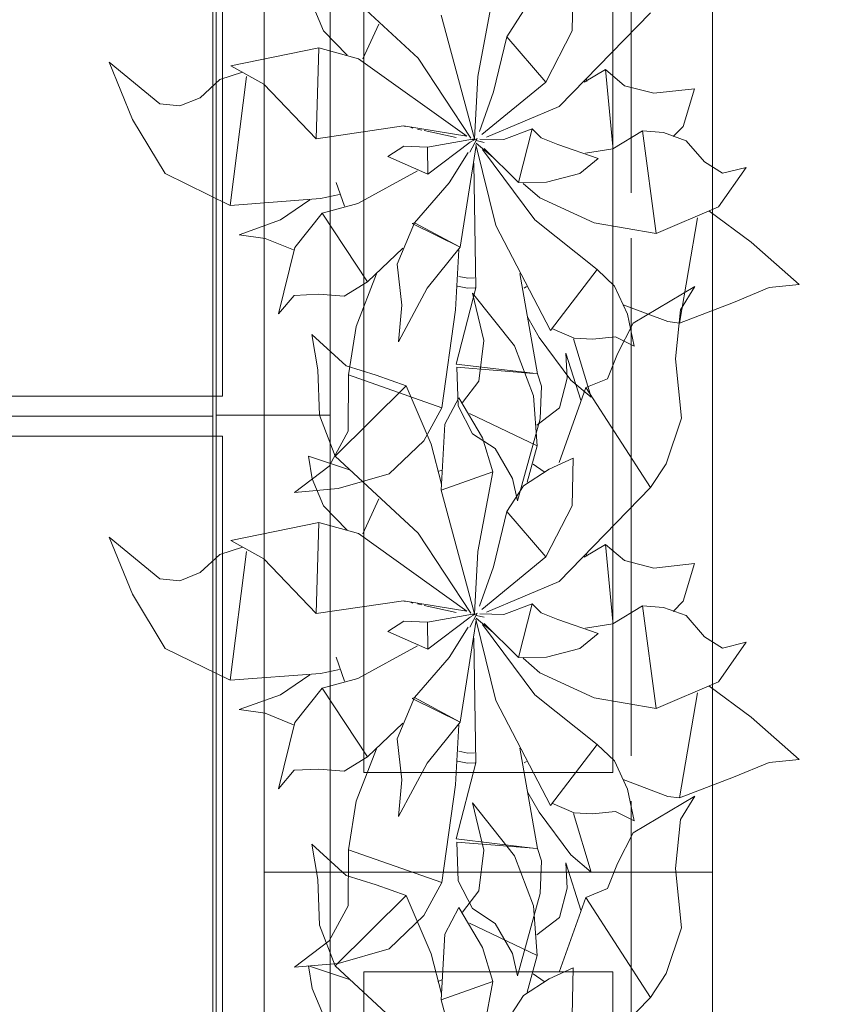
# Model space of a CAD drawing. Header units: millimetres. Extents: x -14761 to 157739, y -22400 to 107990.
# Tile 180 of 228: x 122083 to 122897, y 41600 to 42587. Entities that reach past the tile are written whole.
import ezdxf

# ---------------------------------------------------------------- set-up
doc = ezdxf.new("R2010")
doc.units = ezdxf.units.MM
doc.header["$MEASUREMENT"] = 0
doc.linetypes.add('Штриховая', pattern=[564.444447, 282.222223, -282.222223])
for name, color, linetype in [('Интерьер - конструкции мебели', 7, 'Continuous'), ('Интерьер - Мебель', 7, 'Continuous'), ('Элемент Модели - Зона', 7, 'Continuous')]:
    doc.layers.add(name, color=color, linetype=linetype)

msp = doc.modelspace()

# ---------------------------------------------------------------- linework, layer by layer
at = {"layer": 'Интерьер - конструкции мебели', "color": 7, "linetype": 'Continuous', "lineweight": 15}
for points in [[(121786.26, 43343.51), (122276.51, 43343.51), (122276.51, 42189.04), (121786.26, 42189.04)], [(122279.93, 43344.49), (122394.28, 43344.49), (122394.28, 42190.02), (122279.93, 42190.02)], [(121786.26, 42189.04), (122276.51, 42189.04), (122276.51, 41034.57), (121786.26, 41034.57)], [(122279.93, 42190.02), (122394.28, 42190.02), (122394.28, 41035.54), (122279.93, 41035.54)]]:
    msp.add_lwpolyline(points, close=True, dxfattribs=at)
at = {"layer": 'Интерьер - конструкции мебели', "color": 7, "linetype": 'Continuous', "lineweight": 15, "flags": 128}
for points in [[(121786.26, 43323.51), (121786.26, 42209.04), (122286.26, 42209.04), (122286.26, 43323.51)], [(121786.26, 42169.04), (121786.26, 41054.57), (122286.26, 41054.57), (122286.26, 42169.04)]]:
    msp.add_lwpolyline(points, close=True, dxfattribs=at)
at = {"layer": 'Интерьер - Мебель', "color": 7, "linetype": 'Continuous', "lineweight": 15}
for p, q in [((122327.96, 43232.1), (122327.96, 41732.1)), ((122777.96, 41732.1), (122777.96, 43232.1)), ((122427.96, 43132.1), (122427.96, 41832.1)), ((122677.96, 41832.1), (122677.96, 43132.1)), ((122427.96, 41832.1), (122677.96, 41832.1)), ((122327.96, 41732.1), (122327.96, 40232.1)), ((122777.96, 41732.1), (122327.96, 41732.1)), ((122327.96, 41732.1), (122777.96, 41732.1)), ((122777.96, 40232.1), (122777.96, 41732.1)), ((122427.96, 41632.1), (122427.96, 40332.1)), ((122677.96, 41632.1), (122427.96, 41632.1)), ((122677.96, 40332.1), (122677.96, 41632.1))]:
    msp.add_line(p, q, dxfattribs=at)
at = {"layer": 'Интерьер - Мебель', "color": 252, "linetype": 'Continuous', "lineweight": 5}
for p, q in [((122399.23, 42625.03), (122482.72, 42547.84)), ((122399.23, 42625.03), (122482.72, 42547.84)), ((122637.19, 42575.21), (122638.04, 42623.2)), ((122637.19, 42575.21), (122638.04, 42623.2)), ((122542.43, 42529.49), (122557.37, 42609.27)), ((122542.43, 42529.49), (122557.37, 42609.27)), ((122376.22, 42602.31), (122387.59, 42575.29)), ((122376.22, 42602.31), (122387.59, 42575.29)), ((122505.54, 42590.94), (122539.15, 42467.09)), ((122505.54, 42590.94), (122539.15, 42467.09)), ((122571.49, 42569.49), (122588.26, 42595.31)), ((122571.49, 42569.49), (122588.26, 42595.31)), ((122624.16, 42499.46), (122715.52, 42593.51)), ((122624.16, 42499.46), (122715.52, 42593.51)), ((122427.09, 42547.35), (122443.06, 42582.12)), ((122427.09, 42547.35), (122443.06, 42582.12)), ((122387.59, 42575.29), (122411.44, 42551.03)), ((122387.59, 42575.29), (122411.44, 42551.03)), ((122558.27, 42514.12), (122571.49, 42569.49)), ((122558.27, 42514.12), (122571.49, 42569.49)), ((122571.49, 42569.49), (122610.52, 42524.06)), ((122571.49, 42569.49), (122610.52, 42524.06)), ((122610.52, 42524.06), (122637.19, 42575.21)), ((122610.52, 42524.06), (122637.19, 42575.21)), ((122294.69, 42540.39), (122382.84, 42558.43)), ((122294.69, 42540.39), (122382.84, 42558.43)), ((122380.11, 42467.23), (122382.84, 42558.43)), ((122380.11, 42467.23), (122382.84, 42558.43)), ((122382.84, 42558.43), (122422.85, 42547.4)), ((122382.84, 42558.43), (122422.85, 42547.4)), ((122482.72, 42547.84), (122535.47, 42467.78)), ((122482.72, 42547.84), (122535.47, 42467.78)), ((122172.64, 42543.87), (122196.08, 42486.62)), ((122172.64, 42543.87), (122223.41, 42502.2)), ((122172.64, 42543.87), (122196.08, 42486.62)), ((122172.64, 42543.87), (122223.41, 42502.2)), ((122294.69, 42540.39), (122327.9, 42522.07)), ((122294.69, 42540.39), (122327.9, 42522.07)), ((122422.85, 42547.4), (122531.54, 42469.77)), ((122422.85, 42547.4), (122531.54, 42469.77)), ((122283.7, 42526.64), (122306.48, 42533.95)), ((122283.7, 42526.64), (122306.48, 42533.95)), ((122294.05, 42400.44), (122310.34, 42529.44)), ((122294.05, 42400.44), (122310.34, 42529.44)), ((122539.15, 42467.09), (122542.43, 42529.49)), ((122539.15, 42467.09), (122542.43, 42529.49)), ((122649.24, 42523.87), (122670.59, 42536.5)), ((122649.24, 42523.87), (122670.59, 42536.5)), ((122670.59, 42536.5), (122677.86, 42459.3)), ((122670.59, 42536.5), (122689.39, 42520.37)), ((122670.59, 42536.5), (122677.86, 42459.3)), ((122670.59, 42536.5), (122689.39, 42520.37)), ((122263.92, 42508.37), (122283.7, 42526.64)), ((122263.92, 42508.37), (122283.7, 42526.64)), ((122327.9, 42522.07), (122380.11, 42467.23)), ((122327.9, 42522.07), (122380.11, 42467.23)), ((122546.34, 42471.32), (122610.52, 42524.06)), ((122546.34, 42471.32), (122610.52, 42524.06)), ((122651, 42527.52), (122651.86, 42524.72)), ((122651, 42527.52), (122651.86, 42524.72)), ((122689.39, 42520.37), (122718.9, 42512.79)), ((122689.39, 42520.37), (122718.9, 42512.79)), ((122243.38, 42500.08), (122263.92, 42508.37)), ((122243.38, 42500.08), (122263.92, 42508.37)), ((122544.24, 42474.59), (122558.27, 42514.12)), ((122544.24, 42474.59), (122558.27, 42514.12)), ((122718.9, 42512.79), (122759.75, 42517.36)), ((122718.9, 42512.79), (122759.75, 42517.36)), ((122748.33, 42479.62), (122759.75, 42517.36)), ((122748.33, 42479.62), (122759.75, 42517.36)), ((122223.41, 42502.2), (122243.38, 42500.08)), ((122223.41, 42502.2), (122243.38, 42500.08)), ((122551.03, 42468.62), (122624.16, 42499.46)), ((122551.03, 42468.62), (122624.16, 42499.46)), ((122196.08, 42486.62), (122228.65, 42432.31)), ((122196.08, 42486.62), (122228.65, 42432.31)), ((122380.11, 42467.23), (122467.98, 42480.06)), ((122380.11, 42467.23), (122467.98, 42480.06)), ((122467.98, 42480.06), (122531.54, 42469.77)), ((122467.98, 42480.06), (122531.54, 42469.77)), ((122468.42, 42479.79), (122469.53, 42479.55)), ((122468.42, 42479.79), (122469.53, 42479.55)), ((122738.39, 42469.37), (122748.33, 42479.62)), ((122738.39, 42469.37), (122748.33, 42479.62)), ((122475.12, 42478.33), (122477.35, 42477.84)), ((122475.12, 42478.33), (122477.35, 42477.84)), ((122481.81, 42476.87), (122486.28, 42475.9)), ((122481.81, 42476.87), (122486.28, 42475.9)), ((122488.51, 42475.41), (122520.83, 42468.36)), ((122488.51, 42475.41), (122520.83, 42468.36)), ((122568.54, 42466.29), (122596.9, 42477.08)), ((122568.54, 42466.29), (122596.9, 42477.08)), ((122583.34, 42423.32), (122596.9, 42477.08)), ((122583.34, 42423.32), (122596.9, 42477.08)), ((122596.9, 42477.08), (122605.81, 42468.01)), ((122596.9, 42477.08), (122605.81, 42468.01)), ((122677.88, 42457.04), (122707.48, 42475.05)), ((122677.88, 42457.04), (122707.48, 42475.05)), ((122707.48, 42475.05), (122721.21, 42372.09)), ((122707.48, 42475.05), (122728.76, 42473.35)), ((122707.48, 42475.05), (122721.21, 42372.09)), ((122707.48, 42475.05), (122728.76, 42473.35)), ((122728.76, 42473.35), (122751.41, 42465.27)), ((122728.76, 42473.35), (122751.41, 42465.27)), ((122452.24, 42449.45), (122468.17, 42459.68)), ((122452.24, 42449.45), (122468.17, 42459.68)), ((122468.17, 42459.68), (122492.07, 42458.81)), ((122468.17, 42459.68), (122492.07, 42458.81)), ((122492.07, 42458.81), (122539.15, 42467.09)), ((122492.07, 42458.81), (122539.15, 42467.09)), ((122492.07, 42458.81), (122492.32, 42431.63)), ((122492.07, 42458.81), (122492.32, 42431.63)), ((122492.32, 42431.63), (122534.6, 42463.64)), ((122492.32, 42431.63), (122534.6, 42463.64)), ((122524.74, 42358.52), (122540.65, 42460.55)), ((122524.74, 42358.52), (122540.65, 42460.55)), ((122534.29, 42453.65), (122541.74, 42467.54)), ((122534.29, 42453.65), (122541.74, 42467.54)), ((122535.14, 42463.94), (122541.74, 42467.54)), ((122535.14, 42463.94), (122541.74, 42467.54)), ((122536.29, 42466.59), (122538.55, 42466.04)), ((122536.29, 42466.59), (122538.55, 42466.04)), ((122538.02, 42466.23), (122539.15, 42467.09)), ((122538.02, 42466.23), (122539.15, 42467.09)), ((122540.53, 42461.5), (122560.52, 42380.21)), ((122540.53, 42461.5), (122560.52, 42380.21)), ((122540.81, 42465.5), (122548.72, 42463.58)), ((122540.81, 42465.5), (122548.72, 42463.58)), ((122540.81, 42462.72), (122557.71, 42448.26)), ((122540.81, 42462.72), (122557.71, 42448.26)), ((122544.58, 42466.94), (122568.54, 42466.29)), ((122544.58, 42466.94), (122568.54, 42466.29)), ((122605.81, 42468.01), (122622.56, 42461.45)), ((122605.81, 42468.01), (122622.56, 42461.45)), ((122622.56, 42461.45), (122663.26, 42447.23)), ((122622.56, 42461.45), (122663.26, 42447.23)), ((122751.41, 42465.27), (122769.93, 42443.94)), ((122751.41, 42465.27), (122769.93, 42443.94)), ((122452.24, 42449.45), (122492.32, 42431.63)), ((122452.24, 42449.45), (122492.32, 42431.63)), ((122513.66, 42423.13), (122532.86, 42453.49)), ((122513.66, 42423.13), (122532.86, 42453.49)), ((122547.21, 42456.31), (122599.72, 42385.96)), ((122547.21, 42456.31), (122599.72, 42385.96)), ((122548.91, 42457.43), (122583.34, 42423.32)), ((122548.91, 42457.43), (122583.34, 42423.32)), ((122650.35, 42452.75), (122677.88, 42457.04)), ((122650.35, 42452.75), (122677.88, 42457.04)), ((122538.36, 42442.71), (122540.49, 42317.78)), ((122538.36, 42442.71), (122540.49, 42317.78)), ((122644.64, 42432.39), (122663.26, 42447.23)), ((122644.64, 42432.39), (122663.26, 42447.23)), ((122769.93, 42443.94), (122787.7, 42432.6)), ((122769.93, 42443.94), (122787.7, 42432.6)), ((122228.65, 42432.31), (122294.05, 42400.44)), ((122228.65, 42432.31), (122294.05, 42400.44)), ((122421.94, 42402.25), (122481.81, 42434.88)), ((122421.94, 42402.25), (122481.81, 42434.88)), ((122611.14, 42423.71), (122644.64, 42432.39)), ((122611.14, 42423.71), (122644.64, 42432.39)), ((122783.77, 42398.96), (122811.53, 42438.53)), ((122783.77, 42398.96), (122811.53, 42438.53)), ((122787.7, 42432.6), (122811.53, 42438.53)), ((122787.7, 42432.6), (122811.53, 42438.53)), ((122400.35, 42423.47), (122408.56, 42399.63)), ((122400.35, 42423.47), (122408.56, 42399.63)), ((122479.04, 42383.06), (122513.66, 42423.13)), ((122479.04, 42383.06), (122513.66, 42423.13)), ((122583.34, 42423.32), (122611.14, 42423.71)), ((122583.34, 42423.32), (122611.14, 42423.71)), ((122587.85, 42422.48), (122604.74, 42408.02)), ((122587.85, 42422.48), (122604.74, 42408.02)), ((122384.6, 42407.32), (122403.64, 42411.25)), ((122384.6, 42407.32), (122403.64, 42411.25)), ((122294.05, 42400.44), (122384.6, 42407.32)), ((122294.05, 42400.44), (122384.6, 42407.32)), ((122344.56, 42385.96), (122373.96, 42405.83)), ((122344.56, 42385.96), (122373.96, 42405.83)), ((122386.37, 42392.55), (122421.94, 42402.25)), ((122386.37, 42392.55), (122421.94, 42402.25)), ((122604.74, 42408.03), (122658.96, 42382.8)), ((122604.74, 42408.03), (122658.96, 42382.8)), ((122358.89, 42358.18), (122386.37, 42392.55)), ((122358.89, 42358.18), (122386.37, 42392.55)), ((122386.37, 42392.55), (122431.84, 42323.62)), ((122386.37, 42392.55), (122431.84, 42323.62)), ((122721.21, 42372.09), (122783.77, 42398.96)), ((122721.21, 42372.09), (122783.77, 42398.96)), ((122774.09, 42394.83), (122816.49, 42363.43)), ((122774.09, 42394.83), (122816.49, 42363.43)), ((122303.16, 42370.99), (122344.56, 42385.96)), ((122303.16, 42370.99), (122344.56, 42385.96)), ((122461.44, 42341.63), (122479.04, 42383.06)), ((122461.44, 42341.63), (122479.04, 42383.06)), ((122476.43, 42382.23), (122479.04, 42383.06)), ((122476.43, 42382.23), (122479.04, 42383.06)), ((122476.43, 42382.23), (122524.74, 42358.52)), ((122476.43, 42382.23), (122524.74, 42358.52)), ((122479.04, 42383.06), (122524.74, 42358.52)), ((122479.04, 42383.06), (122524.74, 42358.52)), ((122560.52, 42380.21), (122615.16, 42275.03)), ((122560.52, 42380.21), (122615.16, 42275.03)), ((122599.72, 42385.96), (122662.02, 42336.06)), ((122599.72, 42385.96), (122662.02, 42336.06)), ((122658.96, 42382.8), (122721.21, 42372.09)), ((122658.96, 42382.8), (122721.21, 42372.09)), ((122744.63, 42282.46), (122762.74, 42387.79)), ((122744.63, 42282.46), (122762.74, 42387.79)), ((122303.16, 42370.99), (122329.04, 42367.35)), ((122303.16, 42370.99), (122329.04, 42367.35)), ((122329.04, 42367.35), (122357.63, 42355.72)), ((122329.04, 42367.35), (122357.63, 42355.72)), ((122816.49, 42363.43), (122864.65, 42320.93)), ((122816.49, 42363.43), (122864.65, 42320.93)), ((122342.51, 42291.58), (122358.89, 42358.18)), ((122342.51, 42291.58), (122358.89, 42358.18)), ((122431.84, 42323.62), (122467.3, 42357.51)), ((122431.84, 42323.62), (122467.3, 42357.51)), ((122491.77, 42317.27), (122524.74, 42358.52)), ((122491.77, 42317.27), (122524.74, 42358.52)), ((122520.1, 42295.68), (122523.31, 42355.69)), ((122520.1, 42295.68), (122523.31, 42355.69)), ((122461.44, 42341.63), (122466.08, 42300.52)), ((122461.44, 42341.63), (122466.08, 42300.52)), ((122420.48, 42279.08), (122440.78, 42331.67)), ((122420.48, 42279.08), (122440.78, 42331.67)), ((122584.66, 42332.25), (122602.16, 42231.67)), ((122584.66, 42332.25), (122602.16, 42231.67)), ((122615.16, 42275.03), (122662.02, 42336.06)), ((122615.16, 42275.03), (122662.02, 42336.06)), ((122662.02, 42336.06), (122679.51, 42319.52)), ((122662.02, 42336.06), (122679.51, 42319.52)), ((122408.42, 42309.3), (122431.84, 42323.62)), ((122408.42, 42309.3), (122431.84, 42323.62)), ((122523.28, 42329.18), (122532.55, 42327.33)), ((122523.28, 42329.18), (122532.55, 42327.33)), ((122532.55, 42327.33), (122539.09, 42327.7)), ((122532.55, 42327.33), (122539.09, 42327.7)), ((122834.58, 42318.11), (122864.65, 42320.93)), ((122834.58, 42318.11), (122864.65, 42320.93)), ((122358.04, 42310.19), (122382.89, 42311.34)), ((122358.04, 42310.19), (122382.89, 42311.34)), ((122382.89, 42311.34), (122408.42, 42309.3)), ((122382.89, 42311.34), (122408.42, 42309.3)), ((122462.83, 42263.69), (122491.77, 42317.27)), ((122462.83, 42263.69), (122491.77, 42317.27)), ((122520.61, 42241.31), (122540.49, 42317.78)), ((122520.61, 42241.31), (122540.49, 42317.78)), ((122522, 42319.31), (122532.08, 42317.29)), ((122522, 42319.31), (122532.08, 42317.29)), ((122532.08, 42317.29), (122539.88, 42317.74)), ((122532.08, 42317.29), (122539.88, 42317.74)), ((122537.04, 42312.48), (122548.61, 42265.06)), ((122537.04, 42312.48), (122579.08, 42259.5)), ((122537.04, 42312.48), (122548.61, 42265.06)), ((122537.04, 42312.48), (122579.08, 42259.5)), ((122588.98, 42317.55), (122591.23, 42319.03)), ((122588.98, 42317.55), (122591.23, 42319.03)), ((122679.51, 42319.52), (122692.53, 42291.32)), ((122679.51, 42319.52), (122692.53, 42291.32)), ((122698.26, 42282.37), (122760.07, 42319.22)), ((122698.26, 42282.37), (122760.07, 42319.22)), ((122745.57, 42295.83), (122760.07, 42319.22)), ((122745.57, 42295.83), (122760.07, 42319.22)), ((122798.74, 42303.21), (122834.58, 42318.11)), ((122798.74, 42303.21), (122834.58, 42318.11)), ((122342.51, 42291.58), (122358.04, 42310.19)), ((122342.51, 42291.58), (122358.04, 42310.19)), ((122744.63, 42282.46), (122798.74, 42303.21)), ((122744.63, 42282.46), (122798.74, 42303.21)), ((122462.83, 42263.69), (122466.08, 42300.52)), ((122462.83, 42263.69), (122466.08, 42300.52)), ((122506.31, 42197.53), (122520.1, 42295.68)), ((122506.31, 42197.53), (122520.1, 42295.68)), ((122688.28, 42300.85), (122733.17, 42283.89)), ((122688.28, 42300.85), (122733.17, 42283.89)), ((122692.53, 42291.32), (122699.38, 42259.43)), ((122692.53, 42291.32), (122699.38, 42259.43)), ((122740.8, 42246.58), (122745.57, 42295.83)), ((122740.8, 42246.58), (122745.57, 42295.83)), ((122592.72, 42288.06), (122604.1, 42268.08)), ((122592.72, 42288.06), (122604.1, 42268.08)), ((122682.53, 42251.76), (122698.26, 42282.37)), ((122682.53, 42251.76), (122698.26, 42282.37)), ((122733.17, 42283.89), (122744.63, 42282.46)), ((122733.17, 42283.89), (122744.63, 42282.46)), ((122412.76, 42230.6), (122420.48, 42279.08)), ((122412.76, 42230.6), (122420.48, 42279.08)), ((122616.72, 42277.07), (122639.11, 42267.37)), ((122616.72, 42277.07), (122639.11, 42267.37)), ((122375.83, 42271.02), (122382.05, 42235.53)), ((122375.83, 42271.02), (122410.47, 42239.53)), ((122375.83, 42271.02), (122382.05, 42235.53)), ((122375.83, 42271.02), (122410.47, 42239.53)), ((122543.43, 42224.21), (122548.61, 42265.06)), ((122543.43, 42224.21), (122548.61, 42265.06)), ((122604.1, 42268.08), (122635.58, 42225.34)), ((122604.1, 42268.08), (122635.58, 42225.34)), ((122638.48, 42266.71), (122656.03, 42208.04)), ((122638.48, 42266.71), (122656.03, 42208.04)), ((122639.11, 42267.37), (122657.44, 42266.43)), ((122639.11, 42267.37), (122657.44, 42266.43)), ((122657.44, 42266.43), (122680.65, 42268.76)), ((122657.44, 42266.43), (122680.65, 42268.76)), ((122680.65, 42268.76), (122699.38, 42259.43)), ((122680.65, 42268.76), (122699.38, 42259.43)), ((122579.08, 42259.5), (122598.2, 42209.39)), ((122579.08, 42259.5), (122598.2, 42209.39)), ((122630.84, 42252.23), (122632.05, 42227.06)), ((122630.84, 42252.23), (122645.82, 42205.04)), ((122630.84, 42252.23), (122632.05, 42227.06)), ((122630.84, 42252.23), (122645.82, 42205.04)), ((122672.62, 42226.43), (122682.53, 42251.76)), ((122672.62, 42226.43), (122682.53, 42251.76)), ((122740.8, 42246.58), (122746.6, 42187.09)), ((122740.8, 42246.58), (122746.6, 42187.09)), ((122382.05, 42235.53), (122383.46, 42189.97)), ((122382.05, 42235.53), (122383.46, 42189.97)), ((122410.47, 42239.53), (122440.33, 42230.35)), ((122410.47, 42239.53), (122440.33, 42230.35)), ((122520.61, 42241.31), (122597.76, 42232.19)), ((122520.61, 42241.31), (122597.76, 42232.19)), ((122521.3, 42238.12), (122522.65, 42199.36)), ((122521.3, 42238.12), (122602.16, 42231.67)), ((122521.3, 42238.12), (122522.65, 42199.36)), ((122521.3, 42238.12), (122602.16, 42231.67)), ((122412.32, 42174.21), (122412.76, 42230.6)), ((122412.32, 42174.21), (122412.76, 42230.6)), ((122412.76, 42230.6), (122506.31, 42197.53)), ((122412.76, 42230.6), (122506.31, 42197.53)), ((122440.33, 42230.35), (122470.53, 42219.58)), ((122440.33, 42230.35), (122470.53, 42219.58)), ((122527.11, 42202.83), (122543.43, 42224.21)), ((122527.11, 42202.83), (122543.43, 42224.21)), ((122602.16, 42231.67), (122606.2, 42219.33)), ((122602.16, 42231.67), (122606.2, 42219.33)), ((122624.48, 42197.37), (122632.05, 42227.06)), ((122624.48, 42197.37), (122632.05, 42227.06)), ((122635.58, 42225.34), (122656.03, 42208.04)), ((122635.58, 42225.34), (122656.03, 42208.04)), ((122650.79, 42217.73), (122672.62, 42226.43)), ((122650.79, 42217.73), (122672.62, 42226.43)), ((122399.23, 42149.01), (122470.53, 42219.58)), ((122399.23, 42149.01), (122470.53, 42219.58)), ((122470.53, 42219.58), (122495.61, 42161.16)), ((122470.53, 42219.58), (122495.61, 42161.16)), ((122604.87, 42186.53), (122606.2, 42219.33)), ((122604.87, 42186.53), (122606.2, 42219.33)), ((122623.94, 42142.75), (122650.79, 42217.73)), ((122623.94, 42142.75), (122650.79, 42217.73)), ((122650.79, 42217.73), (122715.52, 42117.48)), ((122650.79, 42217.73), (122715.52, 42117.48)), ((122509.49, 42180.95), (122523.31, 42207.53)), ((122509.49, 42180.95), (122523.31, 42207.53)), ((122523.31, 42207.53), (122547.24, 42167.49)), ((122523.31, 42207.53), (122547.24, 42167.49)), ((122598.2, 42209.39), (122601.94, 42159.46)), ((122598.2, 42209.39), (122601.94, 42159.46)), ((122488.3, 42164.49), (122506.31, 42197.53)), ((122488.3, 42164.49), (122506.31, 42197.53)), ((122522.65, 42199.36), (122536.97, 42171.57)), ((122522.65, 42199.36), (122536.97, 42171.57)), ((122601.56, 42180), (122624.48, 42197.37)), ((122601.56, 42180), (122624.48, 42197.37)), ((122383.46, 42189.97), (122399.23, 42149.01)), ((122383.46, 42189.97), (122399.23, 42149.01)), ((122534.05, 42191.76), (122601.94, 42159.46)), ((122534.05, 42191.76), (122601.94, 42159.46)), ((122582.1, 42104.24), (122604.87, 42186.53)), ((122582.1, 42104.24), (122604.87, 42186.53)), ((122731.33, 42141.3), (122746.6, 42187.09)), ((122731.33, 42141.3), (122746.6, 42187.09)), ((122393.35, 42139.16), (122412.32, 42174.21)), ((122393.35, 42139.16), (122412.32, 42174.21)), ((122505.54, 42114.92), (122509.49, 42180.95)), ((122505.54, 42114.92), (122509.49, 42180.95)), ((122453.61, 42131.22), (122488.3, 42164.49)), ((122453.61, 42131.22), (122488.3, 42164.49)), ((122536.97, 42171.57), (122559.68, 42156.7)), ((122536.97, 42171.57), (122559.68, 42156.7)), ((122547.24, 42167.49), (122557.37, 42133.25)), ((122547.24, 42167.49), (122557.37, 42133.25)), ((122495.61, 42161.16), (122505.89, 42120.95)), ((122495.61, 42161.16), (122505.89, 42120.95)), ((122559.68, 42156.7), (122577.31, 42126.56)), ((122559.68, 42156.7), (122577.31, 42126.56)), ((122591.76, 42122.82), (122601.94, 42159.46)), ((122591.76, 42122.82), (122601.94, 42159.46)), ((122372.73, 42149.03), (122376.22, 42126.29)), ((122372.73, 42149.03), (122413.73, 42135.26)), ((122372.73, 42149.03), (122376.22, 42126.29)), ((122372.73, 42149.03), (122413.73, 42135.26)), ((122399.23, 42149.01), (122482.72, 42071.82)), ((122399.23, 42149.01), (122482.72, 42071.82)), ((122613.94, 42136.04), (122638.04, 42147.18)), ((122613.94, 42136.04), (122638.04, 42147.18)), ((122637.19, 42099.19), (122638.04, 42147.18)), ((122637.19, 42099.19), (122638.04, 42147.18)), ((122358.59, 42112.68), (122393.35, 42139.16)), ((122358.59, 42112.68), (122393.35, 42139.16)), ((122502.3, 42133.53), (122506.66, 42134.93)), ((122502.3, 42133.53), (122506.66, 42134.93)), ((122505.54, 42114.92), (122557.37, 42133.25)), ((122505.54, 42114.92), (122557.37, 42133.25)), ((122542.43, 42053.47), (122557.37, 42133.25)), ((122542.43, 42053.47), (122557.37, 42133.25)), ((122588.26, 42119.29), (122613.94, 42136.04)), ((122588.26, 42119.29), (122613.94, 42136.04)), ((122597.89, 42141.11), (122609.06, 42133.37)), ((122597.89, 42141.11), (122609.06, 42133.37)), ((122715.52, 42117.48), (122731.33, 42141.3)), ((122715.52, 42117.48), (122731.33, 42141.3)), ((122376.22, 42126.29), (122387.59, 42099.26)), ((122376.22, 42126.29), (122387.59, 42099.26)), ((122402.39, 42116.5), (122453.61, 42131.22)), ((122402.39, 42116.5), (122453.61, 42131.22)), ((122577.31, 42126.56), (122582.1, 42104.24)), ((122577.31, 42126.56), (122582.1, 42104.24)), ((122358.59, 42112.68), (122402.39, 42116.5)), ((122358.59, 42112.68), (122402.39, 42116.5)), ((122505.54, 42114.92), (122539.15, 41991.07)), ((122505.54, 42114.92), (122539.15, 41991.07)), ((122571.49, 42093.46), (122588.26, 42119.29)), ((122571.49, 42093.46), (122588.26, 42119.29)), ((122624.16, 42023.44), (122715.52, 42117.48)), ((122624.16, 42023.44), (122715.52, 42117.48)), ((122427.09, 42071.33), (122443.06, 42106.1)), ((122427.09, 42071.33), (122443.06, 42106.1)), ((122387.59, 42099.26), (122411.44, 42075.01)), ((122387.59, 42099.26), (122411.44, 42075.01)), ((122610.52, 42048.03), (122637.19, 42099.19)), ((122610.52, 42048.03), (122637.19, 42099.19)), ((122558.27, 42038.1), (122571.49, 42093.46)), ((122558.27, 42038.1), (122571.49, 42093.46)), ((122571.49, 42093.46), (122610.52, 42048.03)), ((122571.49, 42093.46), (122610.52, 42048.03)), ((122294.69, 42064.37), (122382.84, 42082.4)), ((122294.69, 42064.37), (122382.84, 42082.4)), ((122380.11, 41991.21), (122382.84, 42082.4)), ((122380.11, 41991.21), (122382.84, 42082.4)), ((122382.84, 42082.4), (122422.85, 42071.37)), ((122382.84, 42082.4), (122422.85, 42071.37)), ((122172.64, 42067.85), (122196.08, 42010.6)), ((122172.64, 42067.85), (122223.41, 42026.18)), ((122172.64, 42067.85), (122196.08, 42010.6)), ((122172.64, 42067.85), (122223.41, 42026.18)), ((122294.69, 42064.37), (122327.9, 42046.05)), ((122294.69, 42064.37), (122327.9, 42046.05)), ((122422.85, 42071.37), (122531.54, 41993.74)), ((122422.85, 42071.37), (122531.54, 41993.74)), ((122482.72, 42071.82), (122535.47, 41991.75)), ((122482.72, 42071.82), (122535.47, 41991.75)), ((122283.7, 42050.62), (122306.48, 42057.93)), ((122283.7, 42050.62), (122306.48, 42057.93)), ((122649.24, 42047.85), (122670.59, 42060.48)), ((122649.24, 42047.85), (122670.59, 42060.48)), ((122670.59, 42060.48), (122677.86, 41983.28)), ((122670.59, 42060.48), (122689.39, 42044.35)), ((122670.59, 42060.48), (122677.86, 41983.28)), ((122670.59, 42060.48), (122689.39, 42044.35)), ((122263.92, 42032.35), (122283.7, 42050.62)), ((122263.92, 42032.35), (122283.7, 42050.62)), ((122294.05, 41924.42), (122310.34, 42053.42)), ((122294.05, 41924.42), (122310.34, 42053.42)), ((122327.9, 42046.05), (122380.11, 41991.21)), ((122327.9, 42046.05), (122380.11, 41991.21)), ((122539.15, 41991.07), (122542.43, 42053.47)), ((122539.15, 41991.07), (122542.43, 42053.47)), ((122546.34, 41995.3), (122610.52, 42048.03)), ((122546.34, 41995.3), (122610.52, 42048.03)), ((122651, 42051.5), (122651.86, 42048.7)), ((122651, 42051.5), (122651.86, 42048.7)), ((122689.39, 42044.35), (122718.9, 42036.77)), ((122689.39, 42044.35), (122718.9, 42036.77)), ((122544.24, 41998.57), (122558.27, 42038.1)), ((122544.24, 41998.57), (122558.27, 42038.1)), ((122718.9, 42036.77), (122759.75, 42041.34)), ((122718.9, 42036.77), (122759.75, 42041.34)), ((122748.33, 42003.6), (122759.75, 42041.34)), ((122748.33, 42003.6), (122759.75, 42041.34)), ((122223.41, 42026.18), (122243.38, 42024.06)), ((122223.41, 42026.18), (122243.38, 42024.06)), ((122243.38, 42024.06), (122263.92, 42032.35)), ((122243.38, 42024.06), (122263.92, 42032.35)), ((122551.03, 41992.6), (122624.16, 42023.44)), ((122551.03, 41992.6), (122624.16, 42023.44)), ((122196.08, 42010.6), (122228.65, 41956.28)), ((122196.08, 42010.6), (122228.65, 41956.28)), ((122380.11, 41991.21), (122467.98, 42004.04)), ((122380.11, 41991.21), (122467.98, 42004.04)), ((122467.98, 42004.04), (122531.54, 41993.74)), ((122467.98, 42004.04), (122531.54, 41993.74)), ((122468.42, 42003.77), (122469.53, 42003.52)), ((122468.42, 42003.77), (122469.53, 42003.52)), ((122475.12, 42002.31), (122477.35, 42001.82)), ((122475.12, 42002.31), (122477.35, 42001.82)), ((122481.81, 42000.85), (122486.28, 41999.88)), ((122481.81, 42000.85), (122486.28, 41999.88)), ((122488.51, 41999.39), (122520.83, 41992.34)), ((122488.51, 41999.39), (122520.83, 41992.34)), ((122568.54, 41990.27), (122596.9, 42001.06)), ((122568.54, 41990.27), (122596.9, 42001.06)), ((122583.34, 41947.3), (122596.9, 42001.06)), ((122583.34, 41947.3), (122596.9, 42001.06)), ((122596.9, 42001.06), (122605.81, 41991.99)), ((122596.9, 42001.06), (122605.81, 41991.99)), ((122677.88, 41981.01), (122707.48, 41999.02)), ((122677.88, 41981.01), (122707.48, 41999.02)), ((122707.48, 41999.02), (122721.21, 41896.06)), ((122707.48, 41999.02), (122728.76, 41997.33)), ((122707.48, 41999.02), (122721.21, 41896.06)), ((122707.48, 41999.02), (122728.76, 41997.33)), ((122728.76, 41997.33), (122751.41, 41989.25)), ((122728.76, 41997.33), (122751.41, 41989.25)), ((122738.39, 41993.35), (122748.33, 42003.6)), ((122738.39, 41993.35), (122748.33, 42003.6)), ((122492.07, 41982.79), (122539.15, 41991.07)), ((122492.07, 41982.79), (122539.15, 41991.07)), ((122492.32, 41955.61), (122534.6, 41987.62)), ((122492.32, 41955.61), (122534.6, 41987.62)), ((122534.29, 41977.63), (122541.74, 41991.52)), ((122534.29, 41977.63), (122541.74, 41991.52)), ((122535.14, 41987.92), (122541.74, 41991.52)), ((122535.14, 41987.92), (122541.74, 41991.52)), ((122536.29, 41990.57), (122538.55, 41990.02)), ((122536.29, 41990.57), (122538.55, 41990.02)), ((122538.02, 41990.21), (122539.15, 41991.07)), ((122538.02, 41990.21), (122539.15, 41991.07)), ((122540.53, 41985.48), (122560.52, 41904.19)), ((122540.53, 41985.48), (122560.52, 41904.19)), ((122540.81, 41989.47), (122548.72, 41987.56)), ((122540.81, 41989.47), (122548.72, 41987.56)), ((122540.81, 41986.7), (122557.71, 41972.24)), ((122540.81, 41986.7), (122557.71, 41972.24)), ((122544.58, 41990.92), (122568.54, 41990.27)), ((122544.58, 41990.92), (122568.54, 41990.27)), ((122605.81, 41991.99), (122622.56, 41985.43)), ((122605.81, 41991.99), (122622.56, 41985.43)), ((122622.56, 41985.43), (122663.26, 41971.21)), ((122622.56, 41985.43), (122663.26, 41971.21)), ((122751.41, 41989.25), (122769.93, 41967.92)), ((122751.41, 41989.25), (122769.93, 41967.92)), ((122452.24, 41973.43), (122468.17, 41983.65)), ((122452.24, 41973.43), (122468.17, 41983.65)), ((122468.17, 41983.65), (122492.07, 41982.79)), ((122468.17, 41983.65), (122492.07, 41982.79)), ((122492.07, 41982.79), (122492.32, 41955.61)), ((122492.07, 41982.79), (122492.32, 41955.61)), ((122513.66, 41947.11), (122532.86, 41977.47)), ((122513.66, 41947.11), (122532.86, 41977.47)), ((122524.74, 41882.5), (122540.65, 41984.53)), ((122524.74, 41882.5), (122540.65, 41984.53)), ((122547.21, 41980.28), (122599.72, 41909.94)), ((122547.21, 41980.28), (122599.72, 41909.94)), ((122548.91, 41981.4), (122583.34, 41947.3)), ((122548.91, 41981.4), (122583.34, 41947.3)), ((122650.35, 41976.73), (122677.88, 41981.01)), ((122650.35, 41976.73), (122677.88, 41981.01)), ((122452.24, 41973.43), (122492.32, 41955.61)), ((122452.24, 41973.43), (122492.32, 41955.61)), ((122538.36, 41966.69), (122540.49, 41841.76)), ((122538.36, 41966.69), (122540.49, 41841.76)), ((122644.64, 41956.37), (122663.26, 41971.21)), ((122644.64, 41956.37), (122663.26, 41971.21)), ((122769.93, 41967.92), (122787.7, 41956.57)), ((122769.93, 41967.92), (122787.7, 41956.57)), ((122228.65, 41956.28), (122294.05, 41924.42)), ((122228.65, 41956.28), (122294.05, 41924.42)), ((122421.94, 41926.23), (122481.81, 41958.86)), ((122421.94, 41926.23), (122481.81, 41958.86)), ((122611.14, 41947.69), (122644.64, 41956.37)), ((122611.14, 41947.69), (122644.64, 41956.37)), ((122783.77, 41922.93), (122811.53, 41962.51)), ((122783.77, 41922.93), (122811.53, 41962.51)), ((122787.7, 41956.57), (122811.53, 41962.51)), ((122787.7, 41956.57), (122811.53, 41962.51)), ((122400.35, 41947.45), (122408.56, 41923.61)), ((122400.35, 41947.45), (122408.56, 41923.61)), ((122479.04, 41907.04), (122513.66, 41947.11)), ((122479.04, 41907.04), (122513.66, 41947.11)), ((122583.34, 41947.3), (122611.14, 41947.69)), ((122583.34, 41947.3), (122611.14, 41947.69)), ((122587.85, 41946.45), (122604.74, 41932)), ((122587.85, 41946.45), (122604.74, 41932)), ((122294.05, 41924.42), (122384.6, 41931.3)), ((122294.05, 41924.42), (122384.6, 41931.3)), ((122344.56, 41909.94), (122373.96, 41929.81)), ((122344.56, 41909.94), (122373.96, 41929.81)), ((122384.6, 41931.3), (122403.64, 41935.23)), ((122384.6, 41931.3), (122403.64, 41935.23)), ((122386.37, 41916.53), (122421.94, 41926.23)), ((122386.37, 41916.53), (122421.94, 41926.23)), ((122604.74, 41932), (122658.96, 41906.78)), ((122604.74, 41932), (122658.96, 41906.78)), ((122358.89, 41882.16), (122386.37, 41916.53)), ((122358.89, 41882.16), (122386.37, 41916.53)), ((122386.37, 41916.53), (122431.84, 41847.6)), ((122386.37, 41916.53), (122431.84, 41847.6)), ((122721.21, 41896.06), (122783.77, 41922.93)), ((122721.21, 41896.06), (122783.77, 41922.93)), ((122774.09, 41918.81), (122816.49, 41887.41)), ((122774.09, 41918.81), (122816.49, 41887.41)), ((122303.16, 41894.96), (122344.56, 41909.94)), ((122303.16, 41894.96), (122344.56, 41909.94)), ((122461.44, 41865.61), (122479.04, 41907.04)), ((122461.44, 41865.61), (122479.04, 41907.04)), ((122476.43, 41906.21), (122479.04, 41907.04)), ((122476.43, 41906.21), (122479.04, 41907.04)), ((122476.43, 41906.21), (122524.74, 41882.5)), ((122476.43, 41906.21), (122524.74, 41882.5)), ((122479.04, 41907.04), (122524.74, 41882.5)), ((122479.04, 41907.04), (122524.74, 41882.5)), ((122599.72, 41909.94), (122662.02, 41860.04)), ((122599.72, 41909.94), (122662.02, 41860.04)), ((122658.96, 41906.78), (122721.21, 41896.06)), ((122658.96, 41906.78), (122721.21, 41896.06)), ((122744.63, 41806.43), (122762.74, 41911.76)), ((122744.63, 41806.43), (122762.74, 41911.76)), ((122560.52, 41904.19), (122615.16, 41799.01)), ((122560.52, 41904.19), (122615.16, 41799.01)), ((122303.16, 41894.96), (122329.04, 41891.33)), ((122303.16, 41894.96), (122329.04, 41891.33)), ((122329.04, 41891.33), (122357.63, 41879.7)), ((122329.04, 41891.33), (122357.63, 41879.7)), ((122816.49, 41887.41), (122864.65, 41844.91)), ((122816.49, 41887.41), (122864.65, 41844.91)), ((122342.51, 41815.56), (122358.89, 41882.16)), ((122342.51, 41815.56), (122358.89, 41882.16)), ((122431.84, 41847.6), (122467.3, 41881.49)), ((122431.84, 41847.6), (122467.3, 41881.49)), ((122491.77, 41841.25), (122524.74, 41882.5)), ((122491.77, 41841.25), (122524.74, 41882.5)), ((122520.1, 41819.66), (122523.31, 41879.67)), ((122520.1, 41819.66), (122523.31, 41879.67)), ((122461.44, 41865.61), (122466.08, 41824.49)), ((122461.44, 41865.61), (122466.08, 41824.49)), ((122615.16, 41799.01), (122662.02, 41860.04)), ((122615.16, 41799.01), (122662.02, 41860.04)), ((122662.02, 41860.04), (122679.51, 41843.5)), ((122662.02, 41860.04), (122679.51, 41843.5)), ((122408.42, 41833.28), (122431.84, 41847.6)), ((122408.42, 41833.28), (122431.84, 41847.6)), ((122420.48, 41803.06), (122440.78, 41855.65)), ((122420.48, 41803.06), (122440.78, 41855.65)), ((122523.28, 41853.16), (122532.55, 41851.31)), ((122523.28, 41853.16), (122532.55, 41851.31)), ((122532.55, 41851.31), (122539.09, 41851.68)), ((122532.55, 41851.31), (122539.09, 41851.68)), ((122584.66, 41856.23), (122602.16, 41755.65)), ((122584.66, 41856.23), (122602.16, 41755.65)), ((122462.83, 41787.67), (122491.77, 41841.25)), ((122462.83, 41787.67), (122491.77, 41841.25)), ((122520.61, 41765.29), (122540.49, 41841.76)), ((122520.61, 41765.29), (122540.49, 41841.76)), ((122522, 41843.29), (122532.08, 41841.27)), ((122522, 41843.29), (122532.08, 41841.27)), ((122532.08, 41841.27), (122539.88, 41841.72)), ((122532.08, 41841.27), (122539.88, 41841.72)), ((122588.98, 41841.53), (122591.23, 41843.01)), ((122588.98, 41841.53), (122591.23, 41843.01)), ((122679.51, 41843.5), (122692.53, 41815.29)), ((122679.51, 41843.5), (122692.53, 41815.29)), ((122798.74, 41827.19), (122834.58, 41842.09)), ((122798.74, 41827.19), (122834.58, 41842.09)), ((122834.58, 41842.09), (122864.65, 41844.91)), ((122834.58, 41842.09), (122864.65, 41844.91)), ((122342.51, 41815.56), (122358.04, 41834.17)), ((122342.51, 41815.56), (122358.04, 41834.17)), ((122358.04, 41834.17), (122382.89, 41835.32)), ((122358.04, 41834.17), (122382.89, 41835.32)), ((122382.89, 41835.32), (122408.42, 41833.28)), ((122382.89, 41835.32), (122408.42, 41833.28)), ((122744.63, 41806.43), (122798.74, 41827.19)), ((122744.63, 41806.43), (122798.74, 41827.19)), ((122462.83, 41787.67), (122466.08, 41824.49)), ((122462.83, 41787.67), (122466.08, 41824.49)), ((122506.31, 41721.51), (122520.1, 41819.66)), ((122506.31, 41721.51), (122520.1, 41819.66)), ((122688.28, 41824.82), (122733.17, 41807.87)), ((122688.28, 41824.82), (122733.17, 41807.87)), ((122592.72, 41812.04), (122604.1, 41792.06)), ((122592.72, 41812.04), (122604.1, 41792.06)), ((122692.53, 41815.29), (122699.38, 41783.4)), ((122692.53, 41815.29), (122699.38, 41783.4)), ((122698.26, 41771.44), (122760.07, 41808.29)), ((122698.26, 41771.44), (122760.07, 41808.29)), ((122733.17, 41807.87), (122744.63, 41806.43)), ((122733.17, 41807.87), (122744.63, 41806.43)), ((122745.57, 41784.9), (122760.07, 41808.29)), ((122745.57, 41784.9), (122760.07, 41808.29)), ((122412.76, 41754.57), (122420.48, 41803.06)), ((122412.76, 41754.57), (122420.48, 41803.06)), ((122537.04, 41801.54), (122548.61, 41754.13)), ((122537.04, 41801.54), (122579.08, 41748.56)), ((122537.04, 41801.54), (122548.61, 41754.13)), ((122537.04, 41801.54), (122579.08, 41748.56)), ((122616.72, 41801.05), (122639.11, 41791.35)), ((122616.72, 41801.05), (122639.11, 41791.35)), ((122604.1, 41792.06), (122635.58, 41749.32)), ((122604.1, 41792.06), (122635.58, 41749.32)), ((122638.48, 41790.68), (122656.03, 41732.02)), ((122638.48, 41790.68), (122656.03, 41732.02)), ((122639.11, 41791.35), (122657.44, 41790.41)), ((122639.11, 41791.35), (122657.44, 41790.41)), ((122657.44, 41790.41), (122680.65, 41792.74)), ((122657.44, 41790.41), (122680.65, 41792.74)), ((122680.65, 41792.74), (122699.38, 41783.4)), ((122680.65, 41792.74), (122699.38, 41783.4)), ((122740.8, 41735.65), (122745.57, 41784.9)), ((122740.8, 41735.65), (122745.57, 41784.9)), ((122682.53, 41740.83), (122698.26, 41771.44)), ((122682.53, 41740.83), (122698.26, 41771.44)), ((122375.83, 41760.09), (122382.05, 41724.59)), ((122375.83, 41760.09), (122410.47, 41728.59)), ((122375.83, 41760.09), (122382.05, 41724.59)), ((122375.83, 41760.09), (122410.47, 41728.59)), ((122520.61, 41765.29), (122597.76, 41756.17)), ((122520.61, 41765.29), (122597.76, 41756.17)), ((122521.3, 41762.1), (122522.65, 41723.34)), ((122521.3, 41762.1), (122602.16, 41755.65)), ((122521.3, 41762.1), (122522.65, 41723.34)), ((122521.3, 41762.1), (122602.16, 41755.65)), ((122412.32, 41698.19), (122412.76, 41754.57)), ((122412.32, 41698.19), (122412.76, 41754.57)), ((122412.76, 41754.57), (122506.31, 41721.51)), ((122412.76, 41754.57), (122506.31, 41721.51)), ((122543.43, 41713.27), (122548.61, 41754.13)), ((122543.43, 41713.27), (122548.61, 41754.13)), ((122579.08, 41748.56), (122598.2, 41698.45)), ((122579.08, 41748.56), (122598.2, 41698.45)), ((122602.16, 41755.65), (122606.2, 41743.31)), ((122602.16, 41755.65), (122606.2, 41743.31)), ((122635.58, 41749.32), (122656.03, 41732.02)), ((122635.58, 41749.32), (122656.03, 41732.02)), ((122604.87, 41710.5), (122606.2, 41743.31)), ((122604.87, 41710.5), (122606.2, 41743.31)), ((122630.84, 41741.3), (122632.05, 41716.12)), ((122630.84, 41741.3), (122645.82, 41694.1)), ((122630.84, 41741.3), (122632.05, 41716.12)), ((122630.84, 41741.3), (122645.82, 41694.1)), ((122672.62, 41715.5), (122682.53, 41740.83)), ((122672.62, 41715.5), (122682.53, 41740.83)), ((122410.47, 41728.59), (122440.33, 41719.42)), ((122410.47, 41728.59), (122440.33, 41719.42)), ((122740.8, 41735.65), (122746.6, 41676.16)), ((122740.8, 41735.65), (122746.6, 41676.16)), ((122382.05, 41724.59), (122383.46, 41679.03)), ((122382.05, 41724.59), (122383.46, 41679.03)), ((122440.33, 41719.42), (122470.53, 41708.65)), ((122440.33, 41719.42), (122470.53, 41708.65)), ((122488.3, 41688.47), (122506.31, 41721.51)), ((122488.3, 41688.47), (122506.31, 41721.51)), ((122522.65, 41723.34), (122536.97, 41695.55)), ((122522.65, 41723.34), (122536.97, 41695.55)), ((122527.11, 41691.9), (122543.43, 41713.27)), ((122527.11, 41691.9), (122543.43, 41713.27)), ((122582.1, 41628.22), (122604.87, 41710.5)), ((122582.1, 41628.22), (122604.87, 41710.5)), ((122624.48, 41686.43), (122632.05, 41716.12)), ((122624.48, 41686.43), (122632.05, 41716.12)), ((122650.79, 41706.79), (122672.62, 41715.5)), ((122650.79, 41706.79), (122672.62, 41715.5)), ((122399.23, 41638.07), (122470.53, 41708.65)), ((122399.23, 41638.07), (122470.53, 41708.65)), ((122470.53, 41708.65), (122495.61, 41650.23)), ((122470.53, 41708.65), (122495.61, 41650.23)), ((122623.94, 41631.81), (122650.79, 41706.79)), ((122623.94, 41631.81), (122650.79, 41706.79)), ((122650.79, 41706.79), (122715.52, 41606.55)), ((122650.79, 41706.79), (122715.52, 41606.55)), ((122393.35, 41663.14), (122412.32, 41698.19)), ((122393.35, 41663.14), (122412.32, 41698.19)), ((122509.49, 41670.01), (122523.31, 41696.6)), ((122509.49, 41670.01), (122523.31, 41696.6)), ((122523.31, 41696.6), (122547.24, 41656.55)), ((122523.31, 41696.6), (122547.24, 41656.55)), ((122536.97, 41695.55), (122559.68, 41680.68)), ((122536.97, 41695.55), (122559.68, 41680.68)), ((122598.2, 41698.45), (122601.94, 41648.53)), ((122598.2, 41698.45), (122601.94, 41648.53)), ((122453.61, 41655.19), (122488.3, 41688.47)), ((122453.61, 41655.19), (122488.3, 41688.47)), ((122534.05, 41680.82), (122601.94, 41648.53)), ((122534.05, 41680.82), (122601.94, 41648.53)), ((122559.68, 41680.68), (122577.31, 41650.54)), ((122559.68, 41680.68), (122577.31, 41650.54)), ((122601.56, 41669.06), (122624.48, 41686.43)), ((122601.56, 41669.06), (122624.48, 41686.43)), ((122383.46, 41679.03), (122399.23, 41638.07)), ((122383.46, 41679.03), (122399.23, 41638.07)), ((122505.54, 41603.99), (122509.49, 41670.01)), ((122505.54, 41603.99), (122509.49, 41670.01)), ((122731.33, 41630.36), (122746.6, 41676.16)), ((122731.33, 41630.36), (122746.6, 41676.16)), ((122358.59, 41636.66), (122393.35, 41663.14)), ((122358.59, 41636.66), (122393.35, 41663.14)), ((122402.39, 41640.48), (122453.61, 41655.19)), ((122402.39, 41640.48), (122453.61, 41655.19)), ((122495.61, 41650.23), (122505.89, 41610.02)), ((122495.61, 41650.23), (122505.89, 41610.02)), ((122547.24, 41656.55), (122557.37, 41622.31)), ((122547.24, 41656.55), (122557.37, 41622.31)), ((122577.31, 41650.54), (122582.1, 41628.22)), ((122577.31, 41650.54), (122582.1, 41628.22)), ((122358.59, 41636.66), (122402.39, 41640.48)), ((122358.59, 41636.66), (122402.39, 41640.48)), ((122591.76, 41611.88), (122601.94, 41648.53)), ((122591.76, 41611.88), (122601.94, 41648.53)), ((122372.73, 41638.1), (122376.22, 41615.36)), ((122372.73, 41638.1), (122413.73, 41624.32)), ((122372.73, 41638.1), (122376.22, 41615.36)), ((122372.73, 41638.1), (122413.73, 41624.32)), ((122399.23, 41638.07), (122482.72, 41560.89)), ((122399.23, 41638.07), (122482.72, 41560.89)), ((122597.89, 41630.18), (122609.06, 41622.44)), ((122597.89, 41630.18), (122609.06, 41622.44)), ((122613.94, 41625.11), (122638.04, 41636.24)), ((122613.94, 41625.11), (122638.04, 41636.24)), ((122637.19, 41588.25), (122638.04, 41636.24)), ((122637.19, 41588.25), (122638.04, 41636.24)), ((122715.52, 41606.55), (122731.33, 41630.36)), ((122715.52, 41606.55), (122731.33, 41630.36)), ((122502.3, 41622.6), (122506.66, 41624)), ((122502.3, 41622.6), (122506.66, 41624)), ((122505.54, 41603.99), (122557.37, 41622.31)), ((122505.54, 41603.99), (122557.37, 41622.31)), ((122542.43, 41542.54), (122557.37, 41622.31)), ((122542.43, 41542.54), (122557.37, 41622.31)), ((122588.26, 41608.35), (122613.94, 41625.11)), ((122588.26, 41608.35), (122613.94, 41625.11)), ((122376.22, 41615.36), (122387.59, 41588.33)), ((122376.22, 41615.36), (122387.59, 41588.33)), ((122505.54, 41603.99), (122539.15, 41480.14)), ((122505.54, 41603.99), (122539.15, 41480.14)), ((122571.49, 41582.53), (122588.26, 41608.35)), ((122571.49, 41582.53), (122588.26, 41608.35)), ((122624.16, 41512.5), (122715.52, 41606.55)), ((122624.16, 41512.5), (122715.52, 41606.55))]:
    msp.add_line(p, q, dxfattribs=at)
at = {"layer": 'Элемент Модели - Зона', "color": 7, "linetype": 'Штриховая', "lineweight": 15, "flags": 128}
for points in [[(120238.88, 37205.12), (120850, 37205.12), (122696.33, 37205.12), (122696.33, 39578.11), (122696.33, 42752.33), (122696.33, 45000), (120238.88, 45000)], [(124332.5, 42752.33), (122696.33, 42752.33), (122696.33, 39578.11), (124332.5, 39578.11)]]:
    msp.add_lwpolyline(points, close=True, dxfattribs=at)

doc.saveas('drawing.dxf')
